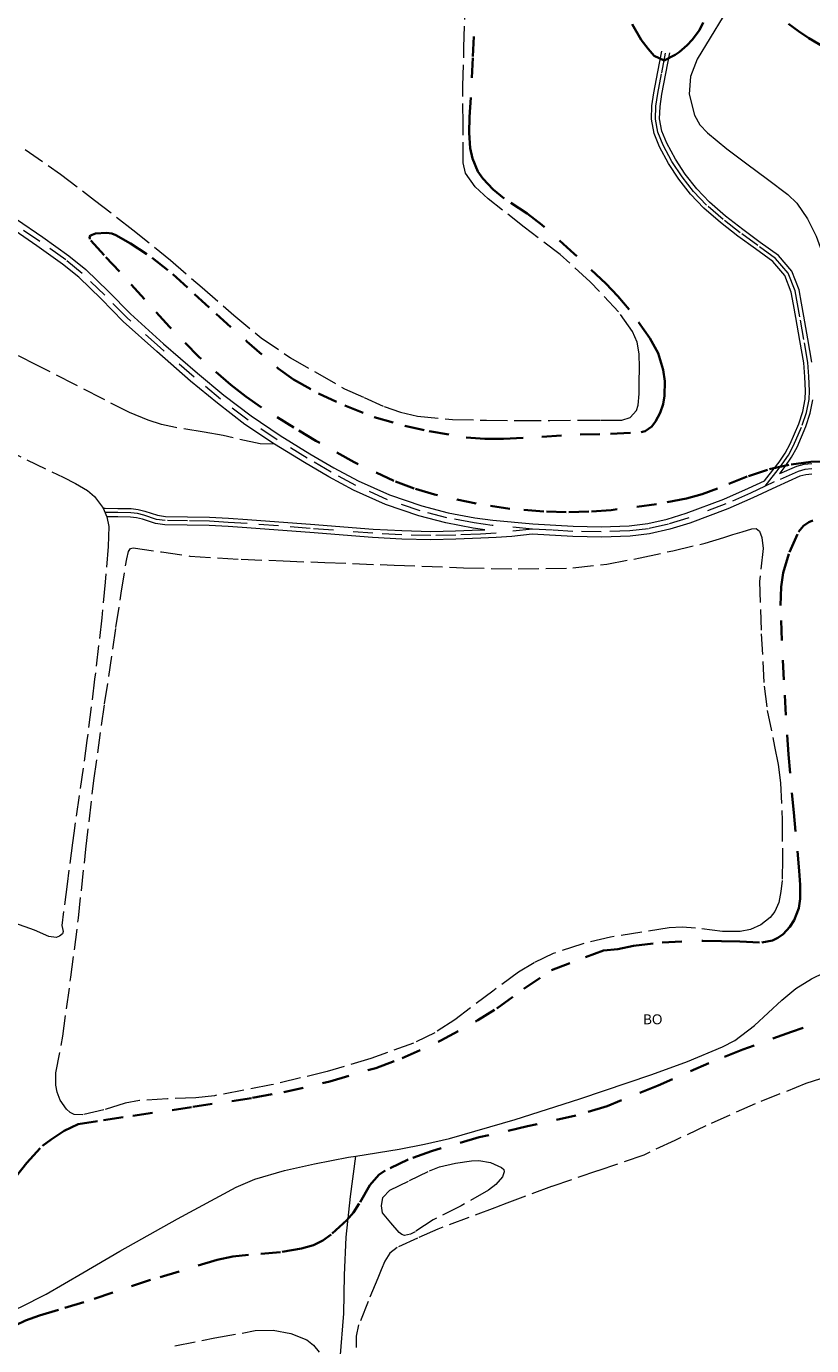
# Model space of a CAD drawing. Header units: metres. Extents: x 397317 to 400830, y 4588008 to 4590370.
# Tile 30 of 88: x 397577 to 397775, y 4589419 to 4589753. Entities that reach past the tile are written whole.
import ezdxf
from ezdxf.enums import TextEntityAlignment as Align

# ---------------------------------------------------------------- set-up
doc = ezdxf.new("R2010")
doc.units = ezdxf.units.M
doc.header["$MEASUREMENT"] = 0
doc.linetypes.add('bt5mv20_nopinta', pattern=[10, 5, -5])
doc.linetypes.add('bt5mv20_tlin1', pattern=[7, 5.25, -1.75])
for name, color, linetype, lineweight in [('COB01_CN', 7, 'Continuous', 15), ('COB01_LN', 7, 'Continuous', 15), ('FLU01_LN', 7, 'Continuous', 15), ('PAR01_LN', 7, 'Continuous', 15), ('VIA16_LN', 7, 'Continuous', 15), ('VIA19_LN', 7, 'Continuous', 15)]:
    doc.layers.add(name, color=color, linetype=linetype, lineweight=lineweight)
doc.styles.add('034', font='txt')

msp = doc.modelspace()

# ---------------------------------------------------------------- linework, layer by layer
at = {"layer": 'COB01_LN', "color": 92, "linetype": 'bt5mv20_nopinta', "lineweight": 35}
for points in [[(397731.86, 4589650.11, 156.18), (397732.94, 4589650.4, 156.2), (397734.56, 4589651.55, 156.24), (397735.56, 4589652.81, 156.28), (397736.71, 4589655.02, 156.35), (397737.44, 4589657.24, 156.43), (397737.82, 4589659.29, 156.54), (397737.89, 4589663.04, 156.81), (397737.49, 4589665.91, 157.04), (397736.19, 4589670.09, 157.36), (397734.13, 4589673.91, 157.54), (397728.87, 4589681.15, 157.66), (397726.03, 4589684.53, 157.69), (397722.95, 4589687.73, 157.7), (397714.95, 4589695.21, 157.7), (397706.85, 4589702.5, 157.7), (397703.14, 4589705.33, 157.74), (397697.31, 4589709.2, 157.86), (397694.49, 4589711.46, 157.95), (397691.88, 4589714.25, 158.04), (397690.68, 4589716.02, 158.12), (397689.29, 4589719.29, 158.36), (397688.74, 4589721.85, 158.58), (397688.47, 4589725.76, 158.86), (397688.58, 4589729.68, 158.98), (397689.37, 4589745.06, 158.94), (397690.43, 4589768.49, 158.98)], [(397729.59, 4589753.18, 137.15), (397731.88, 4589749.22, 137.08), (397733.63, 4589746.99, 137.06), (397735.18, 4589745.18, 137.08), (397737.75, 4589743.98, 137.08), (397740.5, 4589745.44, 137.08), (397741.51, 4589746.13, 137.29), (397743.53, 4589747.85, 137.63), (397744.81, 4589749.22, 137.73), (397746.65, 4589751.72, 137.73), (397747.56, 4589753.61, 137.73)], [(397769.15, 4589753.3, 144.56), (397771.67, 4589751.41, 145.45), (397774.24, 4589749.69, 146.8), (397778.11, 4589747.39, 149.33)], [(397778.49, 4589642.72, 136.15), (397774.77, 4589642.63, 136.45), (397769.2, 4589641.9, 136.97), (397763.78, 4589640.64, 137.4), (397758.68, 4589638.92, 137.73), (397751.15, 4589635.88, 138.2), (397747.31, 4589634.49, 138.42), (397743.35, 4589633.42, 138.62), (397735.76, 4589631.96, 138.9), (397724.36, 4589630.45, 139.14), (397718.67, 4589630.06, 139.28), (397712.97, 4589629.93, 139.48), (397707.28, 4589630.08, 139.78), (397698.75, 4589630.79, 140.42), (397690.22, 4589632.08, 141.27), (397679.66, 4589634.39, 142.73), (397674.53, 4589635.92, 143.52), (397669.47, 4589637.82, 144.25), (397659.43, 4589642.56, 145.44), (397649.71, 4589647.99, 146.34), (397644.17, 4589651.28, 146.36), (397636.02, 4589656.4, 145.64), (397632.08, 4589659.15, 145.48), (397628.25, 4589662.09, 145.77), (397620.2, 4589669.15, 147.27), (397612.78, 4589676.73, 149.02), (397606.45, 4589683.74, 150.68), (397600.14, 4589690.76, 152.33), (397596.23, 4589694.82, 153.19), (397592.67, 4589698.85, 154.03), (397592.52, 4589699.42, 154.22), (397592.83, 4589699.82, 154.45), (397594.11, 4589700.31, 154.94), (397596.87, 4589700.48, 155.64), (397598.2, 4589700.3, 155.88), (397599.24, 4589699.94, 155.97), (397602.91, 4589697.82, 155.97), (397608.42, 4589694.17, 155.95), (397613.6, 4589690.01, 155.93), (397619.08, 4589685.01, 155.93), (397624.56, 4589680.02, 155.93), (397632.33, 4589673.07, 155.6), (397640.22, 4589666.24, 155.24), (397644.08, 4589663.4, 155.22), (397650.38, 4589659.9, 155.21), (397657.01, 4589656.88, 155.24), (397664.47, 4589653.96, 155.3), (397672.17, 4589651.74, 155.37), (397678.38, 4589650.35, 155.43), (397687.71, 4589648.82, 155.52), (397692.39, 4589648.44, 155.58), (397697.09, 4589648.42, 155.63), (397706.79, 4589648.95, 155.89), (397716.5, 4589649.56, 156.18), (397724.18, 4589649.72, 156.19), (397731.86, 4589650.11, 156.18)], [(397573.88, 4589461.96, 131.9), (397576.71, 4589465.55, 132), (397580.69, 4589469.91, 132.45), (397582.85, 4589471.47, 132.72), (397586.18, 4589473.65, 132.86), (397589.66, 4589475.36, 132.91), (397596.09, 4589476.36, 132.92), (397603.51, 4589477.44, 132.85), (397618.64, 4589479.69, 132.66), (397633.77, 4589481.99, 132.36), (397641.63, 4589483.43, 132.1), (397653.3, 4589486.15, 131.59), (397664.85, 4589489.53, 131.11), (397671.56, 4589491.98, 130.88), (397681.26, 4589496.46, 130.63), (397690.67, 4589501.59, 130.57), (397695.41, 4589504.59, 130.69), (397702.23, 4589509.49, 131.03), (397709.25, 4589514.23, 131.33), (397717.84, 4589517.52, 131.52), (397722.38, 4589519.23, 131.58), (397726.02, 4589519.51, 131.6), (397729.95, 4589520.36, 131.6), (397737.22, 4589521.22, 131.27), (397747.49, 4589521.68, 130.91), (397752.16, 4589521.59, 130.94), (397756.83, 4589521.52, 131.05), (397762.37, 4589521.22, 131.37), (397765.1, 4589521.72, 131.53), (397766.45, 4589522.37, 131.59), (397767.78, 4589523.38, 131.61), (397769.47, 4589525.21, 131.62), (397770.55, 4589526.88, 131.62), (397771.69, 4589529.9, 131.61), (397772.06, 4589532.24, 131.59), (397772.08, 4589535.79, 131.57), (397771.83, 4589539.35, 131.54), (397770.45, 4589554.03, 131.36), (397769.09, 4589568.71, 131.21), (397767.92, 4589587.54, 131.69), (397767.08, 4589606.38, 132.43), (397767.24, 4589611.11, 132.53), (397767.8, 4589614.62, 132.57), (397769.33, 4589619.81, 132.57), (397771.66, 4589624.98, 132.5), (397772.92, 4589626.5, 132.37), (397774.22, 4589627.38, 132.2), (397775.27, 4589627.81, 132.05)], [(397782.19, 4589503.13, 129.63), (397769.88, 4589498.66, 129.35), (397757.56, 4589494.2, 129.09), (397748.97, 4589490.73, 129.07), (397736.22, 4589485.13, 129.09), (397723.33, 4589479.91, 129.09), (397715.39, 4589477.5, 129.05), (397703.21, 4589474.8, 128.94), (397691.02, 4589472.03, 128.88), (397678.93, 4589468.55, 129.23), (397673.02, 4589466.38, 129.52), (397667.27, 4589463.68, 129.73), (397665.64, 4589462.56, 129.76), (397663.4, 4589459.96, 129.76), (397660.71, 4589455.33, 129.71), (397659.28, 4589453.07, 129.7), (397657.57, 4589451.08, 129.73), (397653.64, 4589447.48, 130.2), (397651.5, 4589445.95, 130.49), (397649.11, 4589444.8, 130.61), (397646.13, 4589443.92, 130.58)], [(397646.13, 4589443.92, 130.58), (397640.81, 4589443.04, 130.43), (397632.73, 4589442.35, 130.12), (397628.73, 4589441.88, 129.99), (397624.8, 4589441.04, 129.92), (397607.93, 4589435.99, 129.85), (397591.15, 4589430.37, 129.82), (397584.75, 4589428.46, 129.46), (397579.92, 4589427.05, 128.98), (397576.42, 4589425.75, 128.65), (397573.94, 4589424.54, 128.48), (397570.55, 4589422.19, 128.46), (397569.03, 4589420.71, 128.59), (397567.66, 4589418.99, 128.84)]]:
    msp.add_polyline3d(points, dxfattribs=at)
at = {"layer": 'FLU01_LN', "color": 150, "linetype": 'Continuous', "lineweight": 15}
for points in [[(397752.64, 4589755.15, 135.06), (397749.37, 4589749.77, 134.78), (397746.01, 4589744.38, 134.49), (397744.4, 4589739.99, 134.26), (397743.99, 4589735.52, 134.02), (397745.36, 4589730.25, 133.78), (397746.75, 4589727.8, 133.69), (397748.63, 4589725.73, 133.62), (397753.58, 4589721.72, 133.55), (397758.58, 4589717.92, 133.48), (397763.77, 4589714.06, 133.35), (397768.94, 4589710.14, 133.21), (397771.22, 4589707.94, 133.15), (397773.94, 4589704.01, 133.05), (397776.09, 4589699.64, 132.96), (397777.87, 4589694.8, 132.94), (397779.1, 4589689.85, 132.94), (397779.61, 4589685.43, 132.85), (397780.1, 4589681.04, 132.72), (397782.1, 4589675.66, 132.48), (397783.99, 4589670.27, 132.25), (397784.32, 4589665.37, 132.1), (397784.55, 4589655.97, 132.12), (397784.69, 4589650.25, 132.14)], [(397659.8, 4589467.27, 127.16), (397670.8, 4589469.07, 127.14), (397677.19, 4589470.26, 127.14), (397683.53, 4589471.73, 127.14), (397700.04, 4589476.52, 127.14), (397716.44, 4589481.74, 127.14), (397734.62, 4589487.85, 127.18), (397743.6, 4589491.2, 127.21), (397752.48, 4589494.87, 127.23), (397755.59, 4589496.52, 127.23), (397760.5, 4589500.25, 127.23), (397767.4, 4589506.63, 127.23), (397771, 4589509.58, 127.23), (397774.92, 4589512.02, 127.23), (397787.92, 4589518.33, 127.23), (397801.06, 4589524.38, 127.19)], [(397522.93, 4589417.72, 128.16), (397535.09, 4589420.27, 128.11), (397547.26, 4589422.58, 128.1), (397561.42, 4589425.08, 128.14), (397568.41, 4589426.65, 128.15), (397571.82, 4589427.74, 128.15), (397575.15, 4589429.11, 128.15), (397581.59, 4589432.4, 128.12), (397590.9, 4589437.81, 128.04), (397600.18, 4589443.25, 127.97), (397614.81, 4589451.43, 127.95), (397629.59, 4589459.42, 127.93), (397634.34, 4589461.48, 127.8), (397641.81, 4589463.62, 127.41), (397649.42, 4589465.31, 127.17), (397657.94, 4589466.97, 127.16), (397659.8, 4589467.27, 127.16)], [(397655.9, 4589416.04, 130.31), (397656.77, 4589427.52, 130.07), (397657, 4589437.17, 129.51), (397657.42, 4589446.8, 128.89), (397658.5, 4589457.05, 128.05), (397659.8, 4589467.27, 127.16)]]:
    msp.add_polyline3d(points, dxfattribs=at)
at = {"layer": 'PAR01_LN', "color": 3, "linetype": 'bt5mv20_tlin1', "lineweight": 15}
for points in [[(397576.35, 4589721.5, 157.84), (397585.23, 4589715.31, 157.56), (397593.86, 4589708.75, 157.21), (397603.51, 4589701.23, 157.21), (397613.04, 4589693.57, 157.21), (397621.05, 4589686.64, 156.9), (397629.03, 4589679.67, 156.54), (397635.95, 4589673.95, 156.27), (397643.31, 4589668.9, 156.56), (397650.14, 4589665.01, 157.35), (397656.96, 4589661.12, 158.14), (397661.97, 4589658.89, 158.34), (397666.98, 4589656.65, 158.54), (397671.12, 4589655.15, 158.67), (397675.43, 4589654.17, 158.76), (397684.27, 4589653.35, 158.81), (397692.85, 4589653.13, 158.81), (397701.43, 4589653.07, 158.81), (397708.83, 4589653.11, 158.81), (397716.24, 4589653.15, 158.81), (397721.65, 4589653.15, 158.84), (397727.05, 4589653.16, 158.92), (397729.11, 4589653.87, 159.02), (397730.69, 4589655.57, 159.15), (397731.18, 4589656.95, 159.19), (397731.39, 4589659.85, 159.2), (397731.42, 4589662.75, 159.2), (397731.48, 4589666.36, 159.2), (397731.41, 4589669.96, 159.2), (397730.86, 4589672.84, 159.2), (397729.7, 4589675.57, 159.2), (397726.18, 4589680.56, 159.2), (397719.04, 4589688.12, 159.2), (397711.47, 4589694.98, 159.2), (397702.38, 4589701.94, 159.2), (397693.24, 4589709.05, 159.2), (397690.01, 4589712.07, 159.31), (397687.54, 4589715.54, 159.52), (397686.95, 4589718.17, 159.61), (397686.91, 4589727.92, 159.78), (397686.86, 4589737.66, 159.94), (397687.15, 4589747.4, 160.07), (397687.43, 4589757.14, 160.2)], [(397639.28, 4589647.11, 144.06), (397635.69, 4589647.19, 144.72), (397626.32, 4589649.27, 145.84), (397621.55, 4589650.15, 146.19), (397614.3, 4589651.3, 146.25), (397610.76, 4589652.07, 146.25), (397607.35, 4589653.14, 146.34), (397602.67, 4589655.13, 146.64), (397595.76, 4589658.61, 147.18), (397588.87, 4589662.2, 147.54), (397579.29, 4589667.04, 147.55), (397569.69, 4589671.84, 147.54)], [(397564.14, 4589649.24, 136.16), (397585.92, 4589638.75, 135.89), (397589.05, 4589637.19, 135.83), (397592.02, 4589635.38, 135.74), (397593.82, 4589633.85, 135.68), (397595.88, 4589631.21, 135.62), (397596.01, 4589630.91, 135.62), (397596.95, 4589628.78, 135.59), (397596.96, 4589628.75, 135.59), (397597.4, 4589626.27, 135.59), (397597.25, 4589621.3, 135.62), (397596.55, 4589612.26, 136.02), (397595.67, 4589603.22, 136.3), (397593.86, 4589587.71, 135.79), (397591.92, 4589572.22, 135.24), (397588.6, 4589548.82, 134.67), (397588.25, 4589546.43, 134.61), (397586.9, 4589535.99, 133.83), (397585.55, 4589525.56, 133.05), (397585.71, 4589524.76, 132.98), (397585.91, 4589523.97, 132.92), (397585.71, 4589523.45, 132.91), (397584.96, 4589522.8, 132.91), (397584.13, 4589522.53, 132.91), (397582.32, 4589522.78, 132.91), (397578.66, 4589524.39, 132.91), (397566.16, 4589528.83, 132.91)], [(397630.88, 4589618.05, 134.58), (397641.45, 4589617.63, 134.21), (397652.02, 4589617.21, 133.84), (397669.51, 4589616.54, 133.71), (397687, 4589615.9, 133.82), (397700.83, 4589615.58, 133.65), (397714.67, 4589615.84, 133.49), (397723.2, 4589616.8, 133.52), (397731.66, 4589618.4, 133.64), (397739.91, 4589620.18, 133.93), (397748.09, 4589622.12, 134.38), (397752.76, 4589623.5, 135.08), (397755.07, 4589624.25, 135.45), (397757.39, 4589624.97, 135.54), (397759.82, 4589625.76, 135.3), (397760.96, 4589625.79, 135.15), (397761.76, 4589625.15, 135.02), (397762.37, 4589623.56, 134.87), (397762.68, 4589620.78, 134.59), (397761.76, 4589612.38, 133.93), (397762.24, 4589599.18, 133.41), (397762.94, 4589585.99, 132.96), (397763.74, 4589579.86, 132.76), (397765.61, 4589570.74, 132.45), (397766.49, 4589566.18, 132.31), (397767.1, 4589561.57, 132.18), (397767.54, 4589552.02, 131.99), (397767.57, 4589542.45, 131.9), (397767.48, 4589536.9, 131.9), (397767.21, 4589534.13, 131.9), (397766.66, 4589531.36, 131.9), (397765.64, 4589529.04, 131.89), (397764.45, 4589527.53, 131.88), (397762.16, 4589525.7, 131.86), (397759.5, 4589524.53, 131.83), (397756.94, 4589524.02, 131.79), (397752.44, 4589523.99, 131.69), (397745.65, 4589524.85, 131.52), (397742.28, 4589525.12, 131.44), (397738.94, 4589524.95, 131.37), (397724.19, 4589522.58, 131.14), (397716.88, 4589520.85, 131.07), (397709.68, 4589518.42, 131.06), (397704.88, 4589516.13, 131.08), (397700.94, 4589513.72, 131.1), (397694.4, 4589508.98, 131.14), (397684.8, 4589501.66, 131.2), (397679.78, 4589498.44, 131.23), (397674.4, 4589495.83, 131.26), (397663.63, 4589491.9, 131.26), (397652.62, 4589488.64, 131.33), (397638.43, 4589485.24, 131.59), (397624.14, 4589482.53, 131.88), (397619.41, 4589482.01, 131.97), (397612.26, 4589481.72, 132.1), (397605.16, 4589481.32, 132.23), (397601.55, 4589480.63, 132.28), (397596.2, 4589478.99, 132.3), (397590.86, 4589477.71, 132.3), (397588.71, 4589477.82, 132.29), (397587.68, 4589478.29, 132.28), (397586.71, 4589479.15, 132.28), (397585.17, 4589481.44, 132.3), (397584.37, 4589483.45, 132.32), (397584.03, 4589485.21, 132.35), (397584.04, 4589488.31, 132.41), (397585.82, 4589497.56, 132.64), (397587.84, 4589512.45, 133.23), (397589.76, 4589527.36, 133.7), (397591.63, 4589544.77, 133.88), (397593.65, 4589562.17, 134.06), (397596.38, 4589581.48, 134.27), (397599.24, 4589600.77, 134.47), (397600.57, 4589609.46, 134.52), (397601.98, 4589618.15, 134.47), (397602.43, 4589620.01, 134.44), (397602.88, 4589620.73, 134.42), (397603.55, 4589620.95, 134.4), (397610.71, 4589619.89, 134.28), (397617.88, 4589618.83, 134.16), (397630.88, 4589618.05, 134.58)], [(397783.88, 4589488.98, 130.74), (397773.47, 4589485.58, 130.74), (397760.73, 4589480.51, 130.69), (397748.23, 4589474.92, 130.74), (397740.39, 4589471.23, 130.95), (397732.55, 4589467.53, 131.21), (397720.89, 4589463.55, 131.25), (397709.23, 4589459.57, 131.27), (397698.01, 4589455.38, 131.28), (397695.4, 4589454.4, 131.28), (397694.9, 4589454.21, 131.28), (397680.57, 4589448.85, 131.29), (397675.43, 4589446.53, 131.36), (397670.28, 4589444.21, 131.42), (397668.39, 4589442.76, 131.48), (397667.12, 4589440.7, 131.57), (397666.26, 4589438.58, 131.67), (397665.4, 4589436.47, 131.77), (397662.95, 4589430.57, 132.03), (397660.53, 4589424.63, 132.24), (397659.92, 4589421.83, 132.31), (397659.93, 4589418.9, 132.35)], [(397668.38, 4589458.64, 130.07), (397673.41, 4589461.1, 130.14), (397678.45, 4589463.56, 130.14), (397680.98, 4589464.56, 130.14), (397685, 4589465.52, 130.14), (397689.04, 4589466.1, 130.14), (397690.94, 4589466.18, 130.14), (397693.81, 4589465.68, 130.14), (397696.64, 4589464.43, 130.14), (397697.19, 4589463.87, 130.14), (397697.3, 4589463.27, 130.14), (397696.85, 4589462.04, 130.14), (397695.22, 4589460.13, 130.14), (397693.34, 4589458.68, 130.03), (397686.44, 4589454.75, 130.32), (397679.36, 4589451.18, 130.37), (397674.78, 4589448.18, 130.25), (397673.65, 4589447.59, 130.22), (397672.09, 4589447.26, 130.18), (397671.41, 4589447.45, 130.16), (397670.81, 4589447.94, 130.14), (397668.69, 4589450.45, 130.07), (397666.58, 4589452.96, 130), (397666.28, 4589454.75, 130.01), (397666.69, 4589456.81, 130.02), (397668.38, 4589458.64, 130.07)], [(397614.07, 4589419.39, 132.93), (397624.24, 4589421.34, 132.89), (397634.43, 4589423.19, 132.9), (397638.92, 4589423.32, 132.89), (397643.44, 4589422.47, 132.87), (397647.44, 4589420.87, 132.6), (397649.14, 4589419.54, 132.4), (397650.57, 4589417.74, 132.27)]]:
    msp.add_polyline3d(points, dxfattribs=at)
at = {"layer": 'VIA16_LN', "color": 42, "linetype": 'bt5mv20_nopinta', "lineweight": 15}
for points in [[(397763.23, 4589636.49, 136.8), (397764.99, 4589638.76, 136.83), (397766.26, 4589640.4, 136.78), (397767.53, 4589642.04, 136.74), (397769.09, 4589644.33, 136.58), (397770.4, 4589646.78, 136.29), (397772.61, 4589651.92, 135.87), (397773.68, 4589655.14, 135.94), (397774.32, 4589658.4, 136.11), (397774.39, 4589660.6, 136.24), (397774.22, 4589664.18, 136.48), (397774.04, 4589667.77, 136.63), (397773, 4589673.51, 136.86), (397771.96, 4589679.24, 137.06), (397771.38, 4589682.53, 136.92), (397770.79, 4589685.81, 136.74), (397769.04, 4589690.28, 136.73), (397765.85, 4589693.98, 136.74), (397761.38, 4589697.25, 136.75), (397756.92, 4589700.5, 136.76), (397752.58, 4589703.87, 136.94), (397748.41, 4589707.47, 137.13), (397745.16, 4589710.92, 137.15), (397742.22, 4589714.67, 137.13), (397739.69, 4589718.54, 137.18), (397737.46, 4589722.67, 137.29), (397736.14, 4589725.9, 137.42), (397735.51, 4589729.24, 137.55), (397735.64, 4589732.48, 137.65), (397736.09, 4589735.71, 137.68), (397737.11, 4589740.93, 137.68), (397738.13, 4589746.15, 137.68)], [(397704.46, 4589625.66, 137.58), (397694.28, 4589626.59, 137.85), (397689.68, 4589627.2, 138.07), (397682.85, 4589628.51, 138.65), (397676.11, 4589630.23, 139.42), (397667.82, 4589633.07, 140.73), (397659.82, 4589636.66, 142.01), (397653.64, 4589640.02, 142.78), (397647.55, 4589643.57, 143.37), (397639.99, 4589648.22, 144.06), (397632.6, 4589653.17, 144.68), (397625.68, 4589658.48, 144.91), (397618.96, 4589664.05, 145.12), (397610.41, 4589671.5, 145.76), (397601.97, 4589679.06, 146.6), (397596.41, 4589684.71, 147.09), (397590.72, 4589690.24, 147.48), (397586.57, 4589693.63, 147.68), (397580.05, 4589698.31, 147.91), (397573.4, 4589702.82, 148.1)], [(397775.01, 4589640.84, 136.9), (397773.26, 4589640.67, 136.91), (397771.58, 4589640.24, 136.91), (397765.53, 4589637.56, 136.83), (397763.23, 4589636.49, 136.8)], [(397763.23, 4589636.49, 136.8), (397759.54, 4589634.77, 136.74), (397753.3, 4589632.01, 136.69), (397743.73, 4589628.39, 136.73), (397738.82, 4589626.92, 136.8), (397733.79, 4589625.75, 136.89), (397729.01, 4589625.19, 137), (397721.84, 4589624.93, 137.16), (397714.66, 4589625.07, 137.33), (397709.47, 4589625.37, 137.46), (397704.46, 4589625.66, 137.58)], [(397704.46, 4589625.66, 137.58), (397695.25, 4589624.61, 138.02), (397691.33, 4589624.4, 138.31), (397685.05, 4589624.14, 138.22), (397678.77, 4589624.02, 137.88), (397671.45, 4589624.2, 137.81), (397664.13, 4589624.61, 137.76), (397648.26, 4589625.82, 137), (397640.33, 4589626.45, 136.52), (397632.39, 4589627.05, 136.31), (397627.62, 4589627.36, 136.31), (397622.85, 4589627.64, 136.31), (397617.27, 4589627.73, 136.31), (397611.7, 4589627.8, 136.31), (397609.5, 4589628.12, 136.32), (397606.27, 4589629.14, 136.3), (397604.65, 4589629.58, 136.25), (397603, 4589629.77, 136.14), (397599.74, 4589629.81, 135.87), (397596.48, 4589629.84, 135.6)]]:
    msp.add_polyline3d(points, dxfattribs=at)
at = {"layer": 'VIA19_LN', "color": 7, "linetype": 'Continuous', "lineweight": 15}
for points in [[(397626.5, 4589659.51, 144.91), (397633.37, 4589654.24, 144.68), (397640.7, 4589649.33, 144.06), (397648.23, 4589644.7, 143.37), (397654.28, 4589641.16, 142.78), (397660.4, 4589637.84, 142.01), (397668.31, 4589634.3, 140.73), (397676.49, 4589631.49, 139.42), (397683.14, 4589629.8, 138.65), (397689.89, 4589628.51, 138.07), (397694.43, 4589627.9, 137.85), (397704.56, 4589626.98, 137.58), (397714.71, 4589626.39, 137.33), (397721.82, 4589626.25, 137.16), (397728.91, 4589626.5, 137), (397733.56, 4589627.05, 136.89), (397738.48, 4589628.2, 136.8), (397743.31, 4589629.64, 136.73), (397752.8, 4589633.23, 136.69), (397759, 4589635.97, 136.74), (397763.09, 4589637.87, 136.8), (397764.23, 4589639.35, 136.83), (397765.5, 4589640.99, 136.78), (397766.75, 4589642.6, 136.74), (397768.27, 4589644.83, 136.58), (397769.54, 4589647.2, 136.29), (397771.71, 4589652.26, 135.87), (397772.75, 4589655.39, 135.94), (397773.36, 4589658.51, 136.11), (397773.43, 4589660.59, 136.24), (397773.26, 4589664.14, 136.48), (397773.03, 4589667.62, 136.63), (397771.99, 4589673.32, 136.86), (397770.95, 4589679.06, 137.06), (397770.37, 4589682.35, 136.92), (397769.8, 4589685.53, 136.74), (397768.15, 4589689.75, 136.73), (397765.15, 4589693.22, 136.74), (397760.78, 4589696.43, 136.75), (397756.3, 4589699.68, 136.76), (397751.94, 4589703.08, 136.94), (397747.7, 4589706.73, 137.13), (397744.39, 4589710.25, 137.15), (397741.39, 4589714.07, 137.13), (397738.81, 4589718.02, 137.18), (397736.53, 4589722.23, 137.29), (397735.16, 4589725.61, 137.42), (397734.48, 4589729.16, 137.55), (397734.62, 4589732.58, 137.65), (397735.08, 4589735.88, 137.68), (397736.11, 4589741.13, 137.68), (397737.13, 4589746.35, 137.68)], [(397775, 4589667.82, 136.63), (397774.01, 4589673.69, 136.86), (397772.97, 4589679.42, 137.06), (397772.38, 4589682.7, 136.92), (397771.78, 4589686.09, 136.74), (397769.93, 4589690.82, 136.73), (397766.55, 4589694.74, 136.74), (397761.98, 4589698.08, 136.75), (397757.54, 4589701.32, 136.76), (397753.23, 4589704.66, 136.94), (397749.12, 4589708.21, 137.13), (397745.94, 4589711.59, 137.15), (397743.05, 4589715.27, 137.13), (397740.57, 4589719.07, 137.18), (397738.39, 4589723.11, 137.29), (397737.13, 4589726.19, 137.42), (397736.54, 4589729.32, 137.55), (397736.66, 4589732.39, 137.65), (397737.1, 4589735.54, 137.68), (397738.11, 4589740.73, 137.68), (397739.13, 4589745.95, 137.68)], [(397596.01, 4589630.91, 135.62), (397596.49, 4589630.9, 135.6), (397599.75, 4589630.86, 135.87), (397603.07, 4589630.83, 136.14), (397604.85, 4589630.62, 136.25), (397606.57, 4589630.16, 136.3), (397609.74, 4589629.15, 136.32), (397611.78, 4589628.85, 136.31), (397617.29, 4589628.79, 136.31), (397622.89, 4589628.7, 136.31), (397627.69, 4589628.42, 136.31), (397632.46, 4589628.1, 136.31), (397640.41, 4589627.5, 136.52), (397648.34, 4589626.88, 137), (397664.2, 4589625.66, 137.76), (397671.49, 4589625.26, 137.81), (397678.77, 4589625.08, 137.88), (397685.02, 4589625.2, 138.22), (397691.28, 4589625.45, 138.31), (397692.4, 4589625.51, 137.93), (397689.47, 4589625.9, 138.07), (397682.57, 4589627.23, 138.65), (397675.73, 4589628.97, 139.42), (397667.34, 4589631.85, 140.73), (397659.24, 4589635.48, 142.01), (397652.99, 4589638.87, 142.78), (397646.87, 4589642.44, 143.37), (397639.28, 4589647.11, 144.06), (397631.83, 4589652.1, 144.68), (397624.86, 4589657.45, 144.91), (397618.11, 4589663.05, 145.12), (397609.54, 4589670.51, 145.76), (397601.06, 4589678.11, 146.6), (397595.48, 4589683.78, 147.09), (397589.84, 4589689.26, 147.48), (397585.77, 4589692.58, 147.68), (397579.29, 4589697.23, 147.91), (397572.66, 4589701.73, 148.1)], [(397574.14, 4589703.91, 148.1), (397580.8, 4589699.39, 147.91), (397587.37, 4589694.67, 147.68), (397591.6, 4589691.22, 147.48), (397597.34, 4589685.65, 147.09), (397602.88, 4589680.01, 146.6), (397611.28, 4589672.49, 145.76), (397619.81, 4589665.05, 145.12), (397626.5, 4589659.51, 144.91)], [(397775, 4589642.17, 136.9), (397773.03, 4589641.97, 136.91), (397771.15, 4589641.49, 136.91), (397766.84, 4589639.58, 136.85), (397767.02, 4589639.81, 136.78), (397768.31, 4589641.48, 136.74), (397769.91, 4589643.84, 136.58), (397771.27, 4589646.36, 136.29), (397773.51, 4589651.58, 135.87), (397774.6, 4589654.9, 135.94), (397775.28, 4589658.29, 136.11)], [(397775.03, 4589639.52, 136.9), (397773.49, 4589639.37, 136.91), (397772.01, 4589638.99, 136.91), (397766.08, 4589636.36, 136.83), (397760.08, 4589633.57, 136.74), (397753.79, 4589630.79, 136.69), (397744.16, 4589627.14, 136.73), (397739.16, 4589625.65, 136.8), (397734.02, 4589624.45, 136.89), (397729.12, 4589623.87, 137), (397721.85, 4589623.61, 137.16), (397714.61, 4589623.75, 137.33), (397704.36, 4589624.35, 137.58), (397699.23, 4589623.77, 137.72), (397695.31, 4589623.56, 138.02), (397691.38, 4589623.35, 138.31), (397685.08, 4589623.08, 138.22), (397678.77, 4589622.96, 137.88), (397671.41, 4589623.14, 137.81), (397664.06, 4589623.56, 137.76), (397648.18, 4589624.77, 137), (397640.25, 4589625.4, 136.52), (397632.32, 4589626, 136.31), (397627.56, 4589626.31, 136.31), (397622.81, 4589626.58, 136.31), (397617.26, 4589626.67, 136.31), (397611.62, 4589626.75, 136.31), (397609.27, 4589627.09, 136.32), (397605.97, 4589628.13, 136.3), (397604.45, 4589628.54, 136.25), (397602.93, 4589628.71, 136.14), (397599.73, 4589628.75, 135.87), (397596.95, 4589628.78, 135.59)]]:
    msp.add_polyline3d(points, dxfattribs=at)

# ---------------------------------------------------------------- texts
at = {"layer": 'COB01_CN', "color": 251, "linetype": 'Continuous', "lineweight": 0, "style": '034'}
msp.add_text('BO', height=2.5, dxfattribs=at).set_placement((397734.83, 4589501.83), align=Align.MIDDLE_CENTER)

doc.saveas('drawing.dxf')
